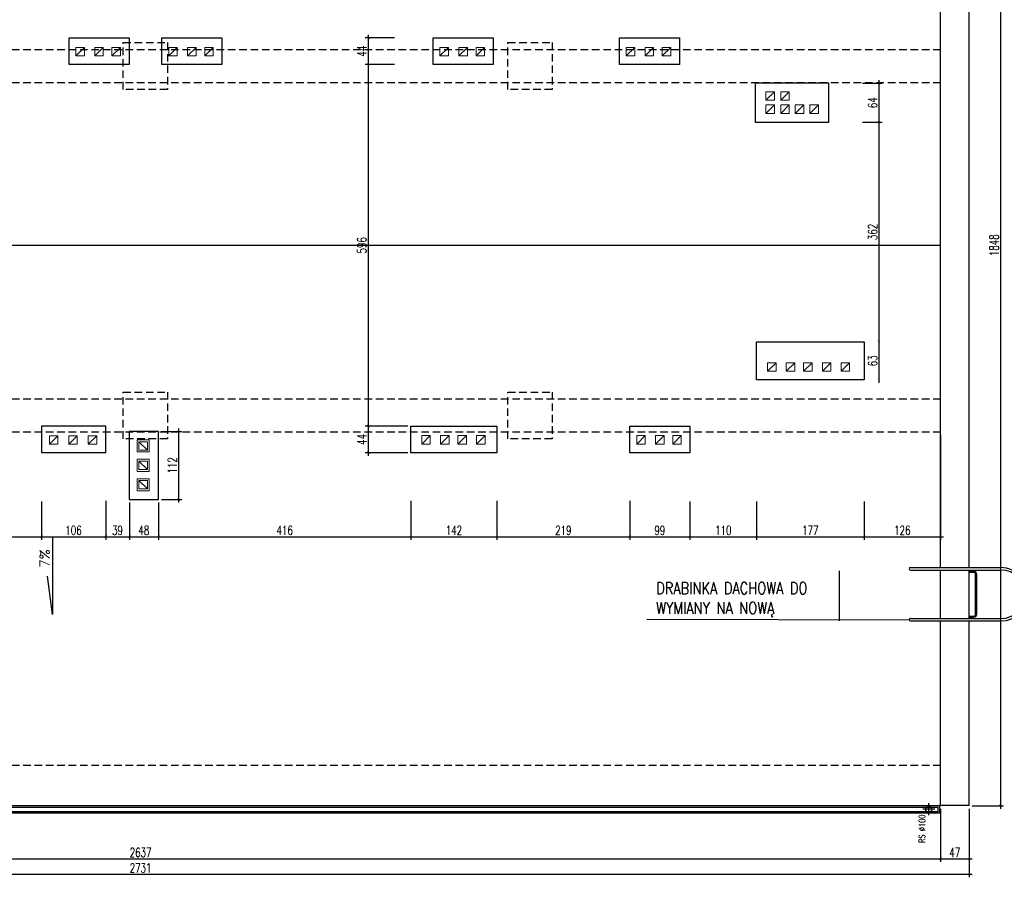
# Model space of a CAD drawing. Header units: millimetres. Extents: x 50026 to 146998, y 1038179 to 1573505.
# Tile 113 of 122: x 59527 to 61150, y 1049921 to 1051335. Entities that reach past the tile are written whole.
import ezdxf

# ---------------------------------------------------------------- set-up
doc = ezdxf.new("R2010")
doc.units = ezdxf.units.MM
doc.header["$LTSCALE"] = 0.025
doc.linetypes.add('CONTINU', pattern=[0])
doc.linetypes.add('HIDDEN', pattern=[0.375, 0.25, -0.125])
for name, color, linetype in [('1', 7, 'Continuous'), ('__opis mały', 1, 'Continuous'), ('__SZRAF', 8, 'Continuous'), ('A-Ściany', 5, 'Continuous'), ('kanalizacja', 16, 'Continuous'), ('NAPISY', 2, 'Continuous'), ('szrafy', 8, 'Continuous'), ('ściany', 5, 'Continuous')]:
    doc.layers.add(name, color=color, linetype=linetype)
doc.layers.add('went', color=3, linetype='Continuous', lineweight=9)
doc.styles.add('BIKTS', font='romans.shx', dxfattribs={"width": 0.7})
doc.styles.add('KS', font='romans.shx', dxfattribs={"width": 0.8, "height": 17.5})
doc.styles.add('ROMANS', font='romans.shx', dxfattribs={"width": 0.7})
doc.dimstyles.new('SIL', dxfattribs={"dimtxt": 15, "dimasz": 4, "dimexe": 5, "dimexo": 5, "dimgap": 3, "dimtad": 1, "dimdec": 4, "dimrnd": 0.5, "dimdsep": 46, "dimtxsty": 'ROMANS', "dimblk1": 'ARCHTICK', "dimblk2": 'ARCHTICK', "dimsah": 1, "dimcen": 5, "dimdle": 5, "dimclrd": 1, "dimclre": 1, "dimclrt": 2, "dimadec": 1, "dimazin": 0, "dimtfac": 0.013333, "dimtdec": 4, "dimtix": 1, "dimtmove": 0, "dimatfit": 3, "dimldrblk": 'ARCHTICK', "dimfxl": 0, "dimtolj": 1, "dimtzin": 0, "dimarcsym": 0})

# ---------------------------------------------------------------- blocks, each defined once
blk = doc.blocks.new('went1')
at = {"layer": 'went', "color": 3, "linetype": 'Continuous'}
blk.add_line((-7, 7), (7, -7), dxfattribs=at)
for points in [[(10, -10), (10, 10), (-10, 10), (-10, -10)], [(7, -7), (7, 7), (-7, 7), (-7, -7)]]:
    blk.add_lwpolyline(points, close=True, dxfattribs=at)
blk = doc.blocks.new('_ArchTick')
at = {"color": 0, "linetype": 'ByBlock', "const_width": 0.15}
blk.add_lwpolyline([(-0.5, -0.5), (0.5, 0.5)], dxfattribs=at)
blk = doc.blocks.new('*D256')
at = {"layer": 'Defpoints', "color": 0}
for p in [(58407.7, 1050039.3), (61044.7, 1050039.3), (61044.7, 1049951.6)]:
    blk.add_point(p, dxfattribs=at)
at = {"layer": 'ściany', "color": 1, "lineweight": -2}
for p, q in [((58407.7, 1050034.3), (58407.7, 1049946.6)), ((61044.7, 1050034.3), (61044.7, 1049946.6)), ((58402.7, 1049951.6), (61049.7, 1049951.6))]:
    blk.add_line(p, q, dxfattribs=at)
at = {"layer": 'ściany', "color": 1, "lineweight": -2, "xscale": 4, "yscale": 4, "zscale": 4, "rotation": 180}
blk.add_blockref('_ArchTick', (58407.7, 1049951.6), dxfattribs=at)
at = {"layer": 'ściany', "color": 1, "lineweight": -2, "xscale": 4, "yscale": 4, "zscale": 4}
blk.add_blockref('_ArchTick', (61044.7, 1049951.6), dxfattribs=at)
at = {"layer": 'ściany', "color": 2, "insert": (59726.2, 1049962.1), "char_height": 15, "attachment_point": 5, "style": 'ROMANS'}
blk.add_mtext('\\A1;2637', dxfattribs=at)
blk = doc.blocks.new('*D257')
at = {"layer": 'Defpoints', "color": 0}
for p in [(61044.7, 1050039.3), (61091.7, 1050039.3), (61091.7, 1049951.6)]:
    blk.add_point(p, dxfattribs=at)
at = {"layer": 'ściany', "color": 1, "lineweight": -2}
for p, q in [((61044.7, 1050034.3), (61044.7, 1049946.6)), ((61091.7, 1050034.3), (61091.7, 1049946.6)), ((61039.7, 1049951.6), (61096.7, 1049951.6))]:
    blk.add_line(p, q, dxfattribs=at)
at = {"layer": 'ściany', "color": 1, "lineweight": -2, "xscale": 4, "yscale": 4, "zscale": 4, "rotation": 180}
blk.add_blockref('_ArchTick', (61044.7, 1049951.6), dxfattribs=at)
at = {"layer": 'ściany', "color": 1, "lineweight": -2, "xscale": 4, "yscale": 4, "zscale": 4}
blk.add_blockref('_ArchTick', (61091.7, 1049951.6), dxfattribs=at)
at = {"layer": 'ściany', "color": 2, "insert": (61068.2, 1049962.1), "char_height": 15, "attachment_point": 5, "style": 'ROMANS'}
blk.add_mtext('\\A1;47', dxfattribs=at)
blk = doc.blocks.new('*D258')
at = {"layer": 'Defpoints', "color": 0}
for p in [(61091.7, 1050039.3), (58360.7, 1050035.2), (61091.7, 1049926.2)]:
    blk.add_point(p, dxfattribs=at)
at = {"layer": 'ściany', "color": 1, "lineweight": -2}
for p, q in [((58360.7, 1050030.2), (58360.7, 1049921.2)), ((61091.7, 1050034.3), (61091.7, 1049921.2)), ((58355.7, 1049926.2), (61096.7, 1049926.2))]:
    blk.add_line(p, q, dxfattribs=at)
at = {"layer": 'ściany', "color": 1, "lineweight": -2, "xscale": 4, "yscale": 4, "zscale": 4, "rotation": 180}
blk.add_blockref('_ArchTick', (58360.7, 1049926.2), dxfattribs=at)
at = {"layer": 'ściany', "color": 1, "lineweight": -2, "xscale": 4, "yscale": 4, "zscale": 4}
blk.add_blockref('_ArchTick', (61091.7, 1049926.2), dxfattribs=at)
at = {"layer": 'ściany', "color": 2, "insert": (59726.2, 1049936.7), "char_height": 15, "attachment_point": 5, "style": 'ROMANS'}
blk.add_mtext('\\A1;2731', dxfattribs=at)
blk = doc.blocks.new('*D264')
at = {"layer": 'Defpoints', "color": 0}
for p in [(61091.7, 1051887.3), (61091.7, 1050039.3), (61143.5, 1050039.3)]:
    blk.add_point(p, dxfattribs=at)
at = {"layer": 'ściany', "color": 1, "lineweight": -2}
for p, q in [((61096.7, 1051887.3), (61148.5, 1051887.3)), ((61143.5, 1051892.3), (61143.5, 1050034.3)), ((61096.7, 1050039.3), (61148.5, 1050039.3))]:
    blk.add_line(p, q, dxfattribs=at)
at = {"layer": 'ściany', "color": 1, "lineweight": -2, "xscale": 4, "yscale": 4, "zscale": 4}
for p, rotation in [((61143.5, 1051887.3), 90), ((61143.5, 1050039.3), 270)]:
    blk.add_blockref('_ArchTick', p, dxfattribs=dict(at, rotation=rotation))
at = {"layer": 'ściany', "color": 2, "insert": (61133, 1050963.3), "char_height": 15, "attachment_point": 5, "rotation": 90, "style": 'ROMANS'}
blk.add_mtext('\\A1;1848', dxfattribs=at)
blk = doc.blocks.new('*D346')
at = {"layer": 'Defpoints', "color": 0}
for p in [(59189.7, 1050545.7), (59562.7, 1050545.7), (59562.7, 1050482.7)]:
    blk.add_point(p, dxfattribs=at)
at = {"layer": 'szrafy', "color": 1, "lineweight": -2}
for p, q in [((59189.7, 1050540.7), (59189.7, 1050477.7)), ((59562.7, 1050540.7), (59562.7, 1050477.7)), ((59184.7, 1050482.7), (59567.7, 1050482.7))]:
    blk.add_line(p, q, dxfattribs=at)
at = {"layer": 'szrafy', "color": 1, "lineweight": -2, "xscale": 4, "yscale": 4, "zscale": 4, "rotation": 180}
blk.add_blockref('_ArchTick', (59189.7, 1050482.7), dxfattribs=at)
at = {"layer": 'szrafy', "color": 1, "lineweight": -2, "xscale": 4, "yscale": 4, "zscale": 4}
blk.add_blockref('_ArchTick', (59562.7, 1050482.7), dxfattribs=at)
at = {"layer": 'szrafy', "color": 2, "insert": (59376.2, 1050493.2), "char_height": 15, "attachment_point": 5, "style": 'ROMANS'}
blk.add_mtext('\\A1;373', dxfattribs=at)
blk = doc.blocks.new('*D347')
at = {"layer": 'Defpoints', "color": 0}
for p in [(59562.7, 1050545.7), (59668.7, 1050547), (59668.7, 1050482.7)]:
    blk.add_point(p, dxfattribs=at)
at = {"layer": 'szrafy', "color": 1, "lineweight": -2}
for p, q in [((59562.7, 1050540.7), (59562.7, 1050477.7)), ((59668.7, 1050542), (59668.7, 1050477.7)), ((59557.7, 1050482.7), (59673.7, 1050482.7))]:
    blk.add_line(p, q, dxfattribs=at)
at = {"layer": 'szrafy', "color": 1, "lineweight": -2, "xscale": 4, "yscale": 4, "zscale": 4, "rotation": 180}
blk.add_blockref('_ArchTick', (59562.7, 1050482.7), dxfattribs=at)
at = {"layer": 'szrafy', "color": 1, "lineweight": -2, "xscale": 4, "yscale": 4, "zscale": 4}
blk.add_blockref('_ArchTick', (59668.7, 1050482.7), dxfattribs=at)
at = {"layer": 'szrafy', "color": 2, "insert": (59615.7, 1050493.2), "char_height": 15, "attachment_point": 5, "style": 'ROMANS'}
blk.add_mtext('\\A1;106', dxfattribs=at)
blk = doc.blocks.new('*D348')
at = {"layer": 'Defpoints', "color": 0}
for p in [(59668.7, 1050547), (59707.7, 1050544.3), (59707.7, 1050482.7)]:
    blk.add_point(p, dxfattribs=at)
at = {"layer": 'szrafy', "color": 1, "lineweight": -2}
for p, q in [((59668.7, 1050542), (59668.7, 1050477.7)), ((59707.7, 1050539.3), (59707.7, 1050477.7)), ((59663.7, 1050482.7), (59712.7, 1050482.7))]:
    blk.add_line(p, q, dxfattribs=at)
at = {"layer": 'szrafy', "color": 1, "lineweight": -2, "xscale": 4, "yscale": 4, "zscale": 4, "rotation": 180}
blk.add_blockref('_ArchTick', (59668.7, 1050482.7), dxfattribs=at)
at = {"layer": 'szrafy', "color": 1, "lineweight": -2, "xscale": 4, "yscale": 4, "zscale": 4}
blk.add_blockref('_ArchTick', (59707.7, 1050482.7), dxfattribs=at)
at = {"layer": 'szrafy', "color": 2, "insert": (59688.2, 1050493.2), "char_height": 15, "attachment_point": 5, "style": 'ROMANS'}
blk.add_mtext('\\A1;39', dxfattribs=at)
blk = doc.blocks.new('*D349')
at = {"layer": 'Defpoints', "color": 0}
for p in [(59707.7, 1050544.3), (59755.7, 1050544.3), (59755.7, 1050482.7)]:
    blk.add_point(p, dxfattribs=at)
at = {"layer": 'szrafy', "color": 1, "lineweight": -2}
for p, q in [((59707.7, 1050539.3), (59707.7, 1050477.7)), ((59755.7, 1050539.3), (59755.7, 1050477.7)), ((59702.7, 1050482.7), (59760.7, 1050482.7))]:
    blk.add_line(p, q, dxfattribs=at)
at = {"layer": 'szrafy', "color": 1, "lineweight": -2, "xscale": 4, "yscale": 4, "zscale": 4, "rotation": 180}
blk.add_blockref('_ArchTick', (59707.7, 1050482.7), dxfattribs=at)
at = {"layer": 'szrafy', "color": 1, "lineweight": -2, "xscale": 4, "yscale": 4, "zscale": 4}
blk.add_blockref('_ArchTick', (59755.7, 1050482.7), dxfattribs=at)
at = {"layer": 'szrafy', "color": 2, "insert": (59731.7, 1050493.2), "char_height": 15, "attachment_point": 5, "style": 'ROMANS'}
blk.add_mtext('\\A1;48', dxfattribs=at)
blk = doc.blocks.new('*D350')
at = {"layer": 'Defpoints', "color": 0}
for p in [(59755.7, 1050544.3), (60171.7, 1050546.9), (60171.7, 1050482.7)]:
    blk.add_point(p, dxfattribs=at)
at = {"layer": 'szrafy', "color": 1, "lineweight": -2}
for p, q in [((60171.7, 1050541.9), (60171.7, 1050477.7)), ((59755.7, 1050539.3), (59755.7, 1050477.7)), ((59750.7, 1050482.7), (60176.7, 1050482.7))]:
    blk.add_line(p, q, dxfattribs=at)
at = {"layer": 'szrafy', "color": 1, "lineweight": -2, "xscale": 4, "yscale": 4, "zscale": 4, "rotation": 180}
blk.add_blockref('_ArchTick', (59755.7, 1050482.7), dxfattribs=at)
at = {"layer": 'szrafy', "color": 1, "lineweight": -2, "xscale": 4, "yscale": 4, "zscale": 4}
blk.add_blockref('_ArchTick', (60171.7, 1050482.7), dxfattribs=at)
at = {"layer": 'szrafy', "color": 2, "insert": (59963.7, 1050493.2), "char_height": 15, "attachment_point": 5, "style": 'ROMANS'}
blk.add_mtext('\\A1;416', dxfattribs=at)
blk = doc.blocks.new('*D351')
at = {"layer": 'Defpoints', "color": 0}
for p in [(60171.7, 1050546.9), (60313.5, 1050546.9), (60313.5, 1050482.7)]:
    blk.add_point(p, dxfattribs=at)
at = {"layer": 'szrafy', "color": 1, "lineweight": -2}
for p, q in [((60171.7, 1050541.9), (60171.7, 1050477.7)), ((60313.5, 1050541.9), (60313.5, 1050477.7)), ((60166.7, 1050482.7), (60318.5, 1050482.7))]:
    blk.add_line(p, q, dxfattribs=at)
at = {"layer": 'szrafy', "color": 1, "lineweight": -2, "xscale": 4, "yscale": 4, "zscale": 4, "rotation": 180}
blk.add_blockref('_ArchTick', (60171.7, 1050482.7), dxfattribs=at)
at = {"layer": 'szrafy', "color": 1, "lineweight": -2, "xscale": 4, "yscale": 4, "zscale": 4}
blk.add_blockref('_ArchTick', (60313.5, 1050482.7), dxfattribs=at)
at = {"layer": 'szrafy', "color": 2, "insert": (60242.6, 1050493.2), "char_height": 15, "attachment_point": 5, "style": 'ROMANS'}
blk.add_mtext('\\A1;142', dxfattribs=at)
blk = doc.blocks.new('*D352')
at = {"layer": 'Defpoints', "color": 0}
for p in [(60313.5, 1050546.9), (60532.5, 1050546.9), (60532.5, 1050482.7)]:
    blk.add_point(p, dxfattribs=at)
at = {"layer": 'szrafy', "color": 1, "lineweight": -2}
for p, q in [((60313.5, 1050541.9), (60313.5, 1050477.7)), ((60532.5, 1050541.9), (60532.5, 1050477.7)), ((60308.5, 1050482.7), (60537.5, 1050482.7))]:
    blk.add_line(p, q, dxfattribs=at)
at = {"layer": 'szrafy', "color": 1, "lineweight": -2, "xscale": 4, "yscale": 4, "zscale": 4, "rotation": 180}
blk.add_blockref('_ArchTick', (60313.5, 1050482.7), dxfattribs=at)
at = {"layer": 'szrafy', "color": 1, "lineweight": -2, "xscale": 4, "yscale": 4, "zscale": 4}
blk.add_blockref('_ArchTick', (60532.5, 1050482.7), dxfattribs=at)
at = {"layer": 'szrafy', "color": 2, "insert": (60423, 1050493.2), "char_height": 15, "attachment_point": 5, "style": 'ROMANS'}
blk.add_mtext('\\A1;219', dxfattribs=at)
blk = doc.blocks.new('*D353')
at = {"layer": 'Defpoints', "color": 0}
for p in [(60532.5, 1050546.9), (60631.5, 1050545.7), (60631.5, 1050482.7)]:
    blk.add_point(p, dxfattribs=at)
at = {"layer": 'szrafy', "color": 1, "lineweight": -2}
for p, q in [((60532.5, 1050541.9), (60532.5, 1050477.7)), ((60631.5, 1050540.7), (60631.5, 1050477.7)), ((60527.5, 1050482.7), (60636.5, 1050482.7))]:
    blk.add_line(p, q, dxfattribs=at)
at = {"layer": 'szrafy', "color": 1, "lineweight": -2, "xscale": 4, "yscale": 4, "zscale": 4, "rotation": 180}
blk.add_blockref('_ArchTick', (60532.5, 1050482.7), dxfattribs=at)
at = {"layer": 'szrafy', "color": 1, "lineweight": -2, "xscale": 4, "yscale": 4, "zscale": 4}
blk.add_blockref('_ArchTick', (60631.5, 1050482.7), dxfattribs=at)
at = {"layer": 'szrafy', "color": 2, "insert": (60582, 1050493.2), "char_height": 15, "attachment_point": 5, "style": 'ROMANS'}
blk.add_mtext('\\A1;99', dxfattribs=at)
blk = doc.blocks.new('*D354')
at = {"layer": 'Defpoints', "color": 0}
for p in [(60631.5, 1050545.7), (60741.5, 1050545.7), (60741.5, 1050482.7)]:
    blk.add_point(p, dxfattribs=at)
at = {"layer": 'szrafy', "color": 1, "lineweight": -2}
for p, q in [((60631.5, 1050540.7), (60631.5, 1050477.7)), ((60741.5, 1050540.7), (60741.5, 1050477.7)), ((60626.5, 1050482.7), (60746.5, 1050482.7))]:
    blk.add_line(p, q, dxfattribs=at)
at = {"layer": 'szrafy', "color": 1, "lineweight": -2, "xscale": 4, "yscale": 4, "zscale": 4, "rotation": 180}
blk.add_blockref('_ArchTick', (60631.5, 1050482.7), dxfattribs=at)
at = {"layer": 'szrafy', "color": 1, "lineweight": -2, "xscale": 4, "yscale": 4, "zscale": 4}
blk.add_blockref('_ArchTick', (60741.5, 1050482.7), dxfattribs=at)
at = {"layer": 'szrafy', "color": 2, "insert": (60686.5, 1050493.2), "char_height": 15, "attachment_point": 5, "style": 'ROMANS'}
blk.add_mtext('\\A1;110', dxfattribs=at)
blk = doc.blocks.new('*D355')
at = {"layer": 'Defpoints', "color": 0}
for p in [(60741.5, 1050545.7), (60918.5, 1050545.7), (60918.5, 1050482.7)]:
    blk.add_point(p, dxfattribs=at)
at = {"layer": 'szrafy', "color": 1, "lineweight": -2}
for p, q in [((60741.5, 1050540.7), (60741.5, 1050477.7)), ((60918.5, 1050540.7), (60918.5, 1050477.7)), ((60736.5, 1050482.7), (60923.5, 1050482.7))]:
    blk.add_line(p, q, dxfattribs=at)
at = {"layer": 'szrafy', "color": 1, "lineweight": -2, "xscale": 4, "yscale": 4, "zscale": 4, "rotation": 180}
blk.add_blockref('_ArchTick', (60741.5, 1050482.7), dxfattribs=at)
at = {"layer": 'szrafy', "color": 1, "lineweight": -2, "xscale": 4, "yscale": 4, "zscale": 4}
blk.add_blockref('_ArchTick', (60918.5, 1050482.7), dxfattribs=at)
at = {"layer": 'szrafy', "color": 2, "insert": (60830, 1050493.2), "char_height": 15, "attachment_point": 5, "style": 'ROMANS'}
blk.add_mtext('\\A1;177', dxfattribs=at)
blk = doc.blocks.new('*D356')
at = {"layer": 'Defpoints', "color": 0}
for p in [(61044.7, 1050655.8), (60918.5, 1050545.7), (61044.7, 1050482.7)]:
    blk.add_point(p, dxfattribs=at)
at = {"layer": 'szrafy', "color": 1, "lineweight": -2}
for p, q in [((61044.7, 1050650.8), (61044.7, 1050477.7)), ((60918.5, 1050540.7), (60918.5, 1050477.7)), ((60913.5, 1050482.7), (61049.7, 1050482.7))]:
    blk.add_line(p, q, dxfattribs=at)
at = {"layer": 'szrafy', "color": 1, "lineweight": -2, "xscale": 4, "yscale": 4, "zscale": 4, "rotation": 180}
blk.add_blockref('_ArchTick', (60918.5, 1050482.7), dxfattribs=at)
at = {"layer": 'szrafy', "color": 1, "lineweight": -2, "xscale": 4, "yscale": 4, "zscale": 4}
blk.add_blockref('_ArchTick', (61044.7, 1050482.7), dxfattribs=at)
at = {"layer": 'szrafy', "color": 2, "insert": (60981.6, 1050493.2), "char_height": 15, "attachment_point": 5, "style": 'ROMANS'}
blk.add_mtext('\\A1;126', dxfattribs=at)
blk = doc.blocks.new('*D362')
at = {"layer": 'Defpoints', "color": 0}
for p in [(59755.7, 1050656.3), (59789.2, 1050656.3), (59755.7, 1050544.3)]:
    blk.add_point(p, dxfattribs=at)
at = {"layer": 'szrafy', "color": 1, "lineweight": -2}
for p, q in [((59760.7, 1050656.3), (59794.2, 1050656.3)), ((59789.2, 1050539.3), (59789.2, 1050661.3)), ((59760.7, 1050544.3), (59794.2, 1050544.3))]:
    blk.add_line(p, q, dxfattribs=at)
at = {"layer": 'szrafy', "color": 1, "lineweight": -2, "xscale": 4, "yscale": 4, "zscale": 4}
for p, rotation in [((59789.2, 1050656.3), 90), ((59789.2, 1050544.3), 270)]:
    blk.add_blockref('_ArchTick', p, dxfattribs=dict(at, rotation=rotation))
at = {"layer": 'szrafy', "color": 2, "insert": (59778.7, 1050600.3), "char_height": 15, "attachment_point": 5, "rotation": 90, "style": 'ROMANS'}
blk.add_mtext('\\A1;112', dxfattribs=at)
blk = doc.blocks.new('*D363')
at = {"layer": 'Defpoints', "color": 0}
for p in [(60149.9, 1051305.3), (60101.4, 1051261.3), (60149.9, 1051261.3)]:
    blk.add_point(p, dxfattribs=at)
at = {"layer": 'szrafy', "color": 1, "lineweight": -2}
for p, q in [((60144.9, 1051305.3), (60096.4, 1051305.3)), ((60101.4, 1051310.3), (60101.4, 1051256.3)), ((60144.9, 1051261.3), (60096.4, 1051261.3))]:
    blk.add_line(p, q, dxfattribs=at)
at = {"layer": 'szrafy', "color": 1, "lineweight": -2, "xscale": 4, "yscale": 4, "zscale": 4}
for p, rotation in [((60101.4, 1051305.3), 90), ((60101.4, 1051261.3), 270)]:
    blk.add_blockref('_ArchTick', p, dxfattribs=dict(at, rotation=rotation))
at = {"layer": 'szrafy', "color": 2, "insert": (60090.9, 1051283.3), "char_height": 15, "attachment_point": 5, "rotation": 90, "style": 'ROMANS'}
blk.add_mtext('\\A1;44', dxfattribs=at)
blk = doc.blocks.new('*D364')
at = {"layer": 'Defpoints', "color": 0}
for p in [(60149.9, 1051261.3), (60101.4, 1050665.1), (60171.7, 1050665.1)]:
    blk.add_point(p, dxfattribs=at)
at = {"layer": 'szrafy', "color": 1, "lineweight": -2}
for p, q in [((60144.9, 1051261.3), (60096.4, 1051261.3)), ((60101.4, 1051266.3), (60101.4, 1050660.1)), ((60166.7, 1050665.1), (60096.4, 1050665.1))]:
    blk.add_line(p, q, dxfattribs=at)
at = {"layer": 'szrafy', "color": 1, "lineweight": -2, "xscale": 4, "yscale": 4, "zscale": 4}
for p, rotation in [((60101.4, 1051261.3), 90), ((60101.4, 1050665.1), 270)]:
    blk.add_blockref('_ArchTick', p, dxfattribs=dict(at, rotation=rotation))
at = {"layer": 'szrafy', "color": 2, "insert": (60090.9, 1050963.2), "char_height": 15, "attachment_point": 5, "rotation": 90, "style": 'ROMANS'}
blk.add_mtext('\\A1;596', dxfattribs=at)
blk = doc.blocks.new('*D365')
at = {"layer": 'Defpoints', "color": 0}
for p in [(60171.7, 1050665.1), (60101.4, 1050621.1), (60171.7, 1050621.1)]:
    blk.add_point(p, dxfattribs=at)
at = {"layer": 'szrafy', "color": 1, "lineweight": -2}
for p, q in [((60101.4, 1050670.1), (60101.4, 1050616.1)), ((60166.7, 1050665.1), (60096.4, 1050665.1)), ((60166.7, 1050621.1), (60096.4, 1050621.1))]:
    blk.add_line(p, q, dxfattribs=at)
at = {"layer": 'szrafy', "color": 1, "lineweight": -2, "xscale": 4, "yscale": 4, "zscale": 4}
for p, rotation in [((60101.4, 1050665.1), 90), ((60101.4, 1050621.1), 270)]:
    blk.add_blockref('_ArchTick', p, dxfattribs=dict(at, rotation=rotation))
at = {"layer": 'szrafy', "color": 2, "insert": (60090.9, 1050643.1), "char_height": 15, "attachment_point": 5, "rotation": 90, "style": 'ROMANS'}
blk.add_mtext('\\A1;44', dxfattribs=at)
blk = doc.blocks.new('*D366')
at = {"layer": 'Defpoints', "color": 0}
for p in [(60911.1, 1051230.3), (60911.1, 1051166.3), (60943.2, 1051166.3)]:
    blk.add_point(p, dxfattribs=at)
at = {"layer": 'szrafy', "color": 1, "lineweight": -2}
for p, q in [((60916.1, 1051230.3), (60948.2, 1051230.3)), ((60943.2, 1051235.3), (60943.2, 1051161.3)), ((60916.1, 1051166.3), (60948.2, 1051166.3))]:
    blk.add_line(p, q, dxfattribs=at)
at = {"layer": 'szrafy', "color": 1, "lineweight": -2, "xscale": 4, "yscale": 4, "zscale": 4}
for p, rotation in [((60943.2, 1051230.3), 90), ((60943.2, 1051166.3), 270)]:
    blk.add_blockref('_ArchTick', p, dxfattribs=dict(at, rotation=rotation))
at = {"layer": 'szrafy', "color": 2, "insert": (60932.7, 1051198.3), "char_height": 15, "attachment_point": 5, "rotation": 90, "style": 'ROMANS'}
blk.add_mtext('\\A1;64', dxfattribs=at)
blk = doc.blocks.new('*D367')
at = {"layer": 'Defpoints', "color": 0}
for p in [(60911.1, 1051166.3), (60943.2, 1050804.2), (60943.2, 1050804.2)]:
    blk.add_point(p, dxfattribs=at)
at = {"layer": 'szrafy', "color": 1, "lineweight": -2}
for p, q in [((60916.1, 1051166.3), (60948.2, 1051166.3)), ((60943.2, 1051171.3), (60943.2, 1050799.2))]:
    blk.add_line(p, q, dxfattribs=at)
at = {"layer": 'szrafy', "color": 1, "lineweight": -2, "xscale": 4, "yscale": 4, "zscale": 4}
for p, rotation in [((60943.2, 1051166.3), 90), ((60943.2, 1050804.2), 270)]:
    blk.add_blockref('_ArchTick', p, dxfattribs=dict(at, rotation=rotation))
at = {"layer": 'szrafy', "color": 2, "insert": (60932.7, 1050985.2), "char_height": 15, "attachment_point": 5, "rotation": 90, "style": 'ROMANS'}
blk.add_mtext('\\A1;362', dxfattribs=at)
blk = doc.blocks.new('*D368')
at = {"layer": 'Defpoints', "color": 0}
for p in [(60943.2, 1050804.2), (60943.2, 1050741.2), (60943.2, 1050741.2)]:
    blk.add_point(p, dxfattribs=at)
at = {"layer": 'szrafy', "color": 1, "lineweight": -2}
blk.add_line((60943.2, 1050809.2), (60943.2, 1050736.2), dxfattribs=at)
at = {"layer": 'szrafy', "color": 1, "lineweight": -2, "xscale": 4, "yscale": 4, "zscale": 4}
for p, rotation in [((60943.2, 1050804.2), 90), ((60943.2, 1050741.2), 270)]:
    blk.add_blockref('_ArchTick', p, dxfattribs=dict(at, rotation=rotation))
at = {"layer": 'szrafy', "color": 2, "insert": (60932.7, 1050772.7), "char_height": 15, "attachment_point": 5, "rotation": 90, "style": 'ROMANS'}
blk.add_mtext('\\A1;63', dxfattribs=at)

msp = doc.modelspace()

# ---------------------------------------------------------------- linework, layer by layer
at = {"layer": '1', "color": 7, "linetype": 'CONTINU'}
for p, q in [((59580.81162, 1050480.84569), (59580.81162, 1050354.57915)), ((59580.81162, 1050354.57915), (59572.64281, 1050417.51822))]:
    msp.add_line(p, q, dxfattribs=at)
at = {"layer": '1', "color": 1, "linetype": 'CONTINU'}
for p, q in [((61025.19232, 1050023.4046), (61025.19469, 1050043.4046)), ((61035.1935, 1050033.40341), (61015.1935, 1050033.40578))]:
    msp.add_line(p, q, dxfattribs=at)
at = {"layer": '1', "color": 7, "linetype": 'CONTINU'}
for points in [[(61091.6848, 1050350.00892), (61099.32077, 1050350.00892, 0.4142135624), (61104.32077, 1050355.00892), (61104.32077, 1050420.70633, 0.4142135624), (61099.32077, 1050425.70633), (61091.6848, 1050425.70633)], [(61091.6848, 1050352.00892), (61099.32077, 1050352.00892, 0.4142135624), (61102.32077, 1050355.00892), (61102.32077, 1050420.70633, 0.4142135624), (61099.32077, 1050423.70633), (61091.6848, 1050423.70633)]]:
    msp.add_lwpolyline(points, format="xyb", dxfattribs=at)
msp.add_circle((61025.1935, 1050033.4046), 5, dxfattribs=at)
at = {"layer": 'A-Ściany', "color": 7, "linetype": 'CONTINU', "ltscale": 25}
for p, q in [((58410.06941, 1050036.94303), (61040.81041, 1050036.94303)), ((61040.81041, 1050029.71225), (61040.81041, 1050036.94303)), ((58410.06941, 1050029.71225), (61040.81041, 1050029.71225))]:
    msp.add_line(p, q, dxfattribs=at)
at = {"layer": 'A-Ściany', "color": 2, "linetype": 'CONTINU', "ltscale": 25}
for p, q in [((61043.19502, 1050027.32764), (61043.19502, 1050039.32764)), ((58407.6848, 1050027.32764), (61043.19502, 1050027.32764))]:
    msp.add_line(p, q, dxfattribs=at)
at = {"layer": 'NAPISY', "linetype": 'Continuous', "ltscale": 0.2}
for p, q in [((60877.86129, 1050344.17489), (60877.86129, 1050426.23474)), ((60560.40354, 1050346.54032), (60992.6848, 1050345.85763))]:
    msp.add_line(p, q, dxfattribs=at)
at = {"layer": 'went', "color": 3, "linetype": 'Continuous'}
for p, q in [((59619.62075, 1051275.57182), (59633.62075, 1051289.57182)), ((59650.75691, 1051275.57182), (59664.75691, 1051289.57182)), ((59679.09109, 1051275.57182), (59693.09109, 1051289.57182)), ((59772.62075, 1051275.57182), (59786.62075, 1051289.57182)), ((59803.75691, 1051275.57182), (59817.75691, 1051289.57182)), ((59832.09109, 1051275.57182), (59846.09109, 1051289.57182)), ((60219.62075, 1051275.57182), (60233.62075, 1051289.57182)), ((60250.75691, 1051275.57182), (60264.75691, 1051289.57182)), ((60279.09109, 1051275.57182), (60293.09109, 1051289.57182)), ((60526.62075, 1051275.57182), (60540.62075, 1051289.57182)), ((60557.75691, 1051275.57182), (60571.75691, 1051289.57182)), ((60586.09109, 1051275.57182), (60600.09109, 1051289.57182)), ((60756.78078, 1051202.43169), (60770.78078, 1051216.43169)), ((60781.29752, 1051202.43169), (60795.29752, 1051216.43169)), ((60756.78078, 1051180.54426), (60770.78078, 1051194.54426)), ((60781.29752, 1051180.54426), (60795.29752, 1051194.54426)), ((60805.30418, 1051180.54426), (60819.30418, 1051194.54426)), ((60829.31083, 1051180.54426), (60843.31083, 1051194.54426)), ((60759.56098, 1050755.45771), (60773.56098, 1050769.45771)), ((60790.3939, 1050755.45771), (60804.3939, 1050769.45771)), ((60819.03132, 1050755.45771), (60833.03132, 1050769.45771)), ((60849.86424, 1050755.45771), (60863.86424, 1050769.45771)), ((60880.69716, 1050755.45771), (60894.69716, 1050769.45771)), ((59589.86495, 1050649.2902), (59575.86495, 1050635.2902)), ((59621.86495, 1050649.2902), (59607.86495, 1050635.2902)), ((59653.86495, 1050649.2902), (59639.86495, 1050635.2902)), ((60189.73123, 1050635.35277), (60203.73123, 1050649.35277)), ((60220.56415, 1050635.35277), (60234.56415, 1050649.35277)), ((60249.20158, 1050635.35277), (60263.20158, 1050649.35277)), ((60280.0345, 1050635.35277), (60294.0345, 1050649.35277)), ((60543.864, 1050635.35277), (60557.864, 1050649.35277)), ((60575.00015, 1050635.35277), (60589.00015, 1050649.35277)), ((60603.33434, 1050635.35277), (60617.33434, 1050649.35277))]:
    msp.add_line(p, q, dxfattribs=at)
for points in [[(59633.62075, 1051289.57182), (59633.62075, 1051275.57182), (59619.62075, 1051275.57182), (59619.62075, 1051289.57182)], [(59664.75691, 1051289.57182), (59664.75691, 1051275.57182), (59650.75691, 1051275.57182), (59650.75691, 1051289.57182)], [(59693.09109, 1051289.57182), (59693.09109, 1051275.57182), (59679.09109, 1051275.57182), (59679.09109, 1051289.57182)], [(59786.62075, 1051289.57182), (59786.62075, 1051275.57182), (59772.62075, 1051275.57182), (59772.62075, 1051289.57182)], [(59817.75691, 1051289.57182), (59817.75691, 1051275.57182), (59803.75691, 1051275.57182), (59803.75691, 1051289.57182)], [(59846.09109, 1051289.57182), (59846.09109, 1051275.57182), (59832.09109, 1051275.57182), (59832.09109, 1051289.57182)], [(60233.62075, 1051289.57182), (60233.62075, 1051275.57182), (60219.62075, 1051275.57182), (60219.62075, 1051289.57182)], [(60264.75691, 1051289.57182), (60264.75691, 1051275.57182), (60250.75691, 1051275.57182), (60250.75691, 1051289.57182)], [(60293.09109, 1051289.57182), (60293.09109, 1051275.57182), (60279.09109, 1051275.57182), (60279.09109, 1051289.57182)], [(60540.62075, 1051289.57182), (60540.62075, 1051275.57182), (60526.62075, 1051275.57182), (60526.62075, 1051289.57182)], [(60571.75691, 1051289.57182), (60571.75691, 1051275.57182), (60557.75691, 1051275.57182), (60557.75691, 1051289.57182)], [(60600.09109, 1051289.57182), (60600.09109, 1051275.57182), (60586.09109, 1051275.57182), (60586.09109, 1051289.57182)], [(60770.78078, 1051216.43169), (60770.78078, 1051202.43169), (60756.78078, 1051202.43169), (60756.78078, 1051216.43169)], [(60795.29752, 1051216.43169), (60795.29752, 1051202.43169), (60781.29752, 1051202.43169), (60781.29752, 1051216.43169)], [(60770.78078, 1051194.54426), (60770.78078, 1051180.54426), (60756.78078, 1051180.54426), (60756.78078, 1051194.54426)], [(60795.29752, 1051194.54426), (60795.29752, 1051180.54426), (60781.29752, 1051180.54426), (60781.29752, 1051194.54426)], [(60819.30418, 1051194.54426), (60819.30418, 1051180.54426), (60805.30418, 1051180.54426), (60805.30418, 1051194.54426)], [(60843.31083, 1051194.54426), (60843.31083, 1051180.54426), (60829.31083, 1051180.54426), (60829.31083, 1051194.54426)], [(60773.56098, 1050769.45771), (60773.56098, 1050755.45771), (60759.56098, 1050755.45771), (60759.56098, 1050769.45771)], [(60804.3939, 1050769.45771), (60804.3939, 1050755.45771), (60790.3939, 1050755.45771), (60790.3939, 1050769.45771)], [(60833.03132, 1050769.45771), (60833.03132, 1050755.45771), (60819.03132, 1050755.45771), (60819.03132, 1050769.45771)], [(60863.86424, 1050769.45771), (60863.86424, 1050755.45771), (60849.86424, 1050755.45771), (60849.86424, 1050769.45771)], [(60894.69716, 1050769.45771), (60894.69716, 1050755.45771), (60880.69716, 1050755.45771), (60880.69716, 1050769.45771)], [(59575.86495, 1050635.2902), (59575.86495, 1050649.2902), (59589.86495, 1050649.2902), (59589.86495, 1050635.2902)], [(59607.86495, 1050635.2902), (59607.86495, 1050649.2902), (59621.86495, 1050649.2902), (59621.86495, 1050635.2902)], [(59639.86495, 1050635.2902), (59639.86495, 1050649.2902), (59653.86495, 1050649.2902), (59653.86495, 1050635.2902)], [(60203.73123, 1050649.35277), (60203.73123, 1050635.35277), (60189.73123, 1050635.35277), (60189.73123, 1050649.35277)], [(60234.56415, 1050649.35277), (60234.56415, 1050635.35277), (60220.56415, 1050635.35277), (60220.56415, 1050649.35277)], [(60263.20158, 1050649.35277), (60263.20158, 1050635.35277), (60249.20158, 1050635.35277), (60249.20158, 1050649.35277)], [(60294.0345, 1050649.35277), (60294.0345, 1050635.35277), (60280.0345, 1050635.35277), (60280.0345, 1050649.35277)], [(60557.864, 1050649.35277), (60557.864, 1050635.35277), (60543.864, 1050635.35277), (60543.864, 1050649.35277)], [(60589.00015, 1050649.35277), (60589.00015, 1050635.35277), (60575.00015, 1050635.35277), (60575.00015, 1050649.35277)], [(60617.33434, 1050649.35277), (60617.33434, 1050635.35277), (60603.33434, 1050635.35277), (60603.33434, 1050649.35277)]]:
    msp.add_lwpolyline(points, close=True, dxfattribs=at)
at = {"layer": 'ściany', "color": 2}
for p, q in [((61044.6848, 1050431.85763), (61044.6848, 1051887.32764)), ((61091.6848, 1050431.85763), (61091.6848, 1051887.32764)), ((58407.6848, 1050963.32764), (61044.6848, 1050963.32764)), ((60994.6848, 1050431.85763), (61144.20376, 1050431.85763)), ((60994.6848, 1050427.85763), (61144.20376, 1050427.85763)), ((61044.6848, 1050347.85763), (61044.6848, 1050427.85763)), ((61091.6848, 1050347.85763), (61091.6848, 1050427.85763)), ((60994.6848, 1050347.85763), (61144.20376, 1050347.85763)), ((60994.6848, 1050343.85763), (61144.20376, 1050343.85763)), ((61044.6848, 1050039.32764), (61044.6848, 1050343.85763)), ((61091.6848, 1050039.32764), (61091.6848, 1050343.85763)), ((58407.6848, 1050039.32764), (61044.6848, 1050039.32764)), ((61091.6848, 1050039.32764), (61044.6848, 1050039.32764))]:
    msp.add_line(p, q, dxfattribs=at)
at = {"layer": 'ściany', "color": 7, "linetype": 'HIDDEN', "ltscale": 2000}
for p, q in [((58407.6848, 1051285.82764), (61044.6848, 1051285.82764)), ((58407.6848, 1051231.82764), (61044.6848, 1051231.82764)), ((58407.6848, 1050709.82764), (61044.6848, 1050709.82764)), ((58407.6848, 1050655.82764), (61044.6848, 1050655.82764)), ((58407.6848, 1050106.32764), (61044.6848, 1050106.32764))]:
    msp.add_line(p, q, dxfattribs=at)
at = {"layer": 'ściany', "color": 2, "ltscale": 50}
for points in [[(59608.2713, 1051305.32764), (59707.2713, 1051305.32764), (59707.2713, 1051261.29993), (59608.2713, 1051261.29993)], [(59761.2713, 1051305.32764), (59860.2713, 1051305.32764), (59860.2713, 1051261.29993), (59761.2713, 1051261.29993)], [(60208.2713, 1051305.32764), (60307.2713, 1051305.32764), (60307.2713, 1051261.29993), (60208.2713, 1051261.29993)], [(60515.2713, 1051305.32764), (60614.2713, 1051305.32764), (60614.2713, 1051261.29993), (60515.2713, 1051261.29993)], [(60739.2713, 1051166.27237), (60860.2713, 1051166.27237), (60860.2713, 1051230.27237), (60739.2713, 1051230.27237)], [(60741.51455, 1050804.18582), (60918.51455, 1050804.18582), (60918.51455, 1050741.18582), (60741.51455, 1050741.18582)], [(59668.6848, 1050621.32764), (59668.6848, 1050665.10859), (59562.6848, 1050665.10859), (59562.6848, 1050621.32764)], [(59755.6848, 1050656.30652), (59707.6848, 1050656.30652), (59707.6848, 1050544.30652), (59755.6848, 1050544.30652)], [(60171.6848, 1050665.10859), (60313.51455, 1050665.10859), (60313.51455, 1050621.08088), (60171.6848, 1050621.08088)], [(60532.51455, 1050665.10859), (60631.51455, 1050665.10859), (60631.51455, 1050621.08088), (60532.51455, 1050621.08088)]]:
    msp.add_lwpolyline(points, close=True, dxfattribs=at)
at = {"layer": 'ściany', "color": 7, "linetype": 'HIDDEN', "ltscale": 2000}
for points in [[(59770.6848, 1051220.32764), (59697.6848, 1051220.32764), (59697.6848, 1051297.32764), (59770.6848, 1051297.32764)], [(60404.6848, 1051220.32764), (60331.6848, 1051220.32764), (60331.6848, 1051297.32764), (60404.6848, 1051297.32764)], [(59770.6848, 1050644.32764), (59697.6848, 1050644.32764), (59697.6848, 1050721.32764), (59770.6848, 1050721.32764)], [(60404.6848, 1050644.32764), (60331.6848, 1050644.32764), (60331.6848, 1050721.32764), (60404.6848, 1050721.32764)]]:
    msp.add_lwpolyline(points, close=True, dxfattribs=at)
at = {"layer": 'ściany', "color": 2}
for centre, radius, start, end in [((60994.6848, 1050429.85763), 2, 90, 270), ((61144.20376, 1050387.85763), 44, 270, 90), ((61144.20376, 1050387.85763), 40, 270, 90), ((60994.6848, 1050345.85763), 2, 90, 270)]:
    msp.add_arc(centre, radius, start, end, dxfattribs=at)

# ---------------------------------------------------------------- block references
at = {"layer": 'kanalizacja', "xscale": -1, "rotation": 90}
for p in [(59730.50319, 1050632.42869), (59730.50319, 1050600.42869), (59730.50319, 1050568.42869)]:
    msp.add_blockref('went1', p, dxfattribs=at)

# ---------------------------------------------------------------- texts
at = {"layer": '__opis mały', "color": 7, "style": 'BIKTS', "width": 0.65}
msp.add_text('RS %%C100', height=10.5, rotation=90, dxfattribs=at).set_placement((61019.33531, 1049977.91177))
at = {"layer": '__SZRAF', "color": 7, "linetype": 'CONTINU', "style": 'ROMANS'}
msp.add_text('7%%%', height=16, rotation=90, dxfattribs=at).set_placement((59576.1311, 1050431.72257))
at = {"layer": 'NAPISY', "linetype": 'Continuous', "ltscale": 0.2, "insert": (60575.91464, 1050407.64156), "char_height": 19.6, "width": 747.6344835, "attachment_point": 1, "style": 'KS'}
msp.add_mtext('DRABINKA DACHOWA DO \\PWYMIANY NA NOWĄ ', dxfattribs=at)

# ---------------------------------------------------------------- dimensions: what is measured, and where the dimension line sits
at = {"layer": 'szrafy', "color": 24}
for base, p1, p2, picture, middle in [((60101.44565, 1051261.29993), (60149.85848, 1051305.32764), (60149.85848, 1051261.29993), '*D363', (60090.94565, 1051283.31378)), ((60943.23725, 1051166.27237), (60911.12243, 1051230.27237), (60911.12243, 1051166.27237), '*D366', (60932.73725, 1051198.27237)), ((59789.18746, 1050656.30652), (59755.6848, 1050544.30652), (59755.6848, 1050656.30652), '*D362', (59778.68746, 1050600.30652))]:
    dim = msp.add_linear_dim(base=base, p1=p1, p2=p2, angle=90, dimstyle='SIL', dxfattribs=at)
    dim.commit()
    dim.dimension.update_dxf_attribs({"geometry": picture, "text_midpoint": middle})
for base, p1, p2, picture, middle in [((60101.44565, 1050665.10859), (60149.85848, 1051261.29993), (60171.6848, 1050665.10859), '*D364', (60090.94565, 1050963.20426)), ((60943.237254, 1050804.185819), (60911.122431, 1051166.272371), (60943.237254, 1050804.185819), '*D367', (60932.737254, 1050985.229095)), ((60943.23725, 1050741.18582), (60943.23725, 1050804.18582), (60943.23725, 1050741.18582), '*D368', (60932.73725, 1050772.68582)), ((60101.44565, 1050621.08088), (60171.6848, 1050665.10859), (60171.6848, 1050621.08088), '*D365', (60090.94565, 1050643.09474))]:
    dim = msp.add_linear_dim(base=base, p1=p1, p2=p2, angle=90, dimstyle='SIL', override={"dimtmove": 1}, dxfattribs=at)
    dim.commit()
    dim.dimension.update_dxf_attribs({"geometry": picture, "text_midpoint": middle})
for base, p1, p2, picture, middle in [((61044.6848, 1050482.74292), (60918.514546, 1050545.741378), (61044.6848, 1050655.827642), '*D356', (60981.599673, 1050493.24292)), ((59562.6848, 1050482.74292), (59189.6848, 1050545.74138), (59562.6848, 1050545.74138), '*D346', (59376.1848, 1050493.24292)), ((59668.6848, 1050482.74292), (59562.6848, 1050545.74138), (59668.6848, 1050547.03528), '*D347', (59615.6848, 1050493.24292)), ((59707.6848, 1050482.74292), (59668.6848, 1050547.03528), (59707.6848, 1050544.30652), '*D348', (59688.1848, 1050493.24292)), ((59755.6848, 1050482.74292), (59707.6848, 1050544.30652), (59755.6848, 1050544.30652), '*D349', (59731.6848, 1050493.24292)), ((60171.6848, 1050482.74292), (59755.6848, 1050544.30652), (60171.6848, 1050546.9119), '*D350', (59963.6848, 1050493.24292)), ((60313.514546, 1050482.74292), (60171.6848, 1050546.911898), (60313.514546, 1050546.911898), '*D351', (60242.599673, 1050493.24292)), ((60532.51455, 1050482.74292), (60313.51455, 1050546.9119), (60532.51455, 1050546.9119), '*D352', (60423.01455, 1050493.24292)), ((60631.51455, 1050482.74292), (60532.51455, 1050546.9119), (60631.51455, 1050545.74138), '*D353', (60582.01455, 1050493.24292)), ((60741.51455, 1050482.74292), (60631.51455, 1050545.74138), (60741.51455, 1050545.74138), '*D354', (60686.51455, 1050493.24292)), ((60918.51455, 1050482.74292), (60741.51455, 1050545.74138), (60918.51455, 1050545.74138), '*D355', (60830.01455, 1050493.24292))]:
    dim = msp.add_linear_dim(base=base, p1=p1, p2=p2, dimstyle='SIL', override={"dimtmove": 1}, dxfattribs=at)
    dim.commit()
    dim.dimension.update_dxf_attribs({"geometry": picture, "text_midpoint": middle})
at = {"layer": 'ściany', "color": 7}
dim = msp.add_linear_dim(base=(61143.48426, 1050039.32764), p1=(61091.6848, 1051887.32764), p2=(61091.6848, 1050039.32764), angle=90, dimstyle='SIL', dxfattribs=at)
dim.commit()
dim.dimension.update_dxf_attribs({"geometry": '*D264', "text_midpoint": (61132.98426, 1050963.32764)})
dim = msp.add_linear_dim(base=(61091.6848, 1049926.19473), p1=(58360.6848, 1050035.16098), p2=(61091.6848, 1050039.32764), dimstyle='SIL', dxfattribs=at)
dim.commit()
dim.dimension.update_dxf_attribs({"geometry": '*D258', "text_midpoint": (59726.1848, 1049936.69473)})
for base, p1, p2, picture, middle in [((61044.6848, 1049951.59778), (58407.6848, 1050039.32764), (61044.6848, 1050039.32764), '*D256', (59726.1848, 1049962.09778)), ((61091.6848, 1049951.59778), (61044.6848, 1050039.32764), (61091.6848, 1050039.32764), '*D257', (61068.1848, 1049962.09778))]:
    dim = msp.add_linear_dim(base=base, p1=p1, p2=p2, dimstyle='SIL', override={"dimtmove": 1}, dxfattribs=at)
    dim.commit()
    dim.dimension.update_dxf_attribs({"geometry": picture, "text_midpoint": middle})

doc.saveas('drawing.dxf')
